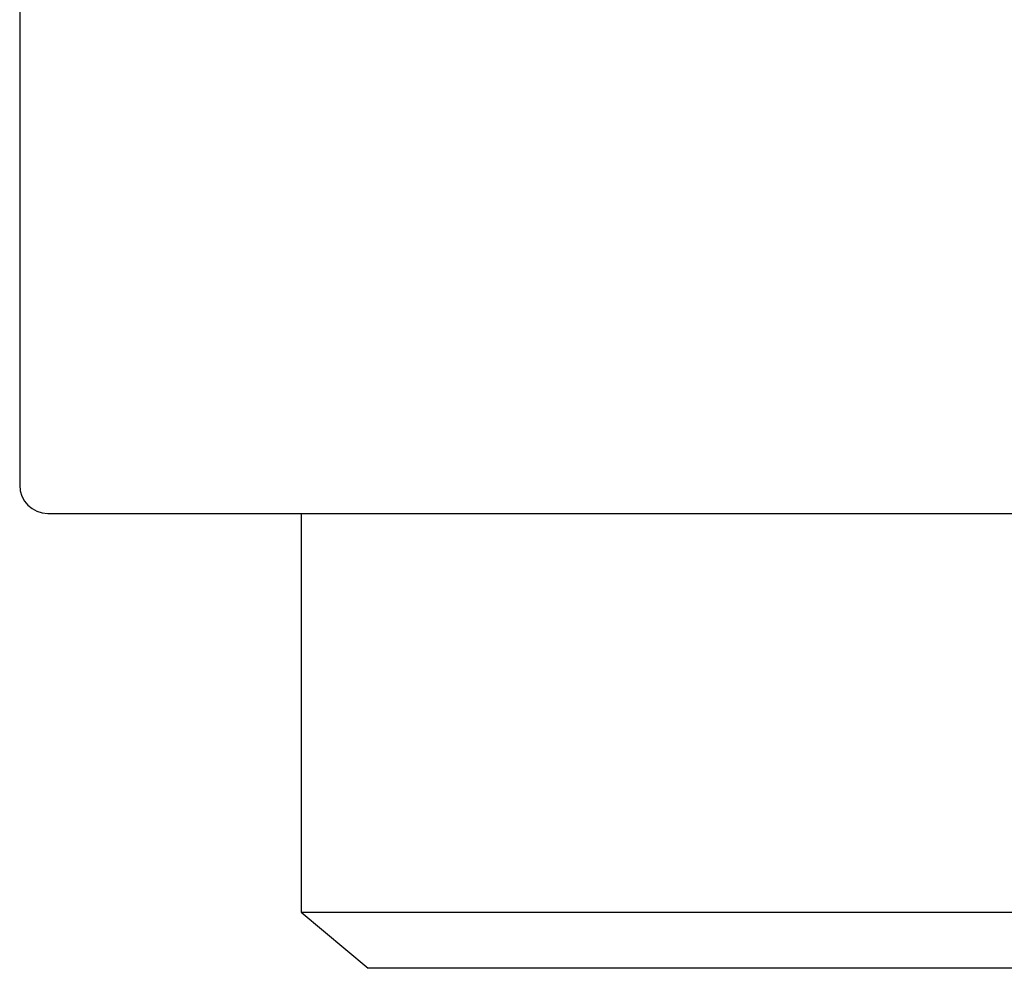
# Model space of a CAD drawing. Header units: millimetres. Extents: x 8 to 552, y 12 to 759.
# Tile 1 of 55: x 53 to 60, y 338 to 345. Entities that reach past the tile are written whole.
import ezdxf

# ---------------------------------------------------------------- set-up
doc = ezdxf.new("R2010")
doc.units = ezdxf.units.MM

msp = doc.modelspace()

# ---------------------------------------------------------------- linework, layer by layer
at = {"color": 7, "linetype": 'Continuous', "lineweight": 30}
for p, q in [((53.3455, 346.3176), (53.3455, 341.5176)), ((53.5455, 341.3176), (82.1455, 341.3176)), ((55.3455, 341.3176), (55.3455, 338.4836)), ((55.3455, 338.4836), (55.8222, 338.0836)), ((55.3455, 338.4836), (80.3455, 338.4836)), ((79.8688, 338.0836), (55.8222, 338.0836))]:
    msp.add_line(p, q, dxfattribs=at)
msp.add_arc((53.5455, 341.5176), 0.2, 180, 270, dxfattribs=at)

doc.saveas('drawing.dxf')
